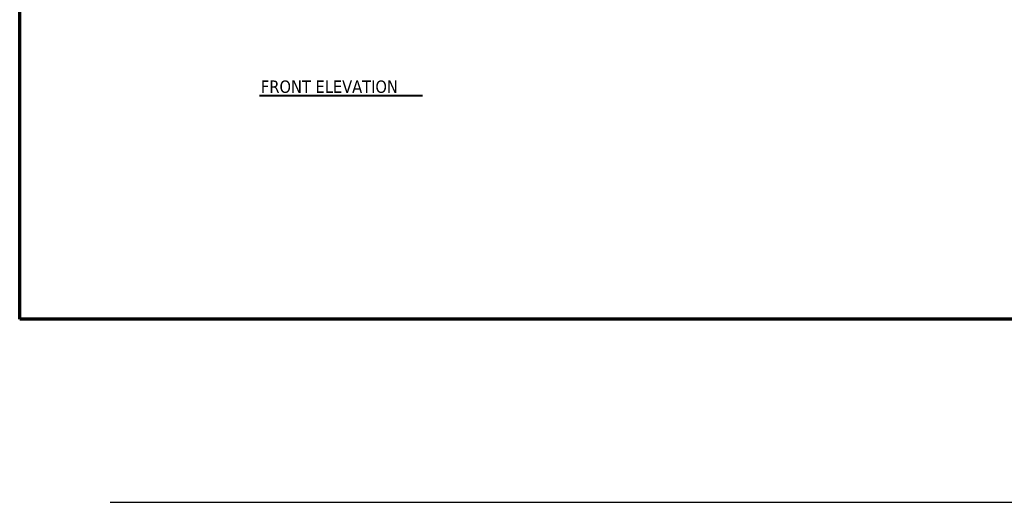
# Model space of a CAD drawing. Header units: inches. Extents: x 24 to 1128, y -69 to 748.
# Tile 1 of 256: x 24 to 502, y -69 to 165. Entities that reach past the tile are written whole.
import ezdxf

# ---------------------------------------------------------------- set-up
doc = ezdxf.new("R2010")
doc.units = ezdxf.units.IN
doc.header["$LTSCALE"] = 32
doc.header["$MEASUREMENT"] = 0
for name, color, linetype, lineweight in [('Border (ANSI)', 7, 'Continuous', 70), ('Sketch Geometry (ANSI)', 7, 'Continuous', 25), ('Symbol (ANSI)', 7, 'Continuous', 25)]:
    doc.layers.add(name, color=color, linetype=linetype, lineweight=lineweight)
doc.styles.add('Label Text (ANSI)', font='tahomabd.ttf')

# ---------------------------------------------------------------- blocks, each defined once
blk = doc.blocks.new('Borders SUPERIOR BORDER')
at = {"layer": 'Border (ANSI)'}
for p, q in [((0.75, 0.625), (0.75, 23.375)), ((35.25, 0.625), (0.75, 0.625))]:
    blk.add_line(p, q, dxfattribs=at)

msp = doc.modelspace()

# ---------------------------------------------------------------- linework, layer by layer
at = {"layer": 'Sketch Geometry (ANSI)'}
msp.add_line((67.96047, -68.78047), (1078.92302, -68.78047), dxfattribs=at)
at = {"layer": 'Symbol (ANSI)', "lineweight": 40}
msp.add_line((140.41621, 128.52659), (219.43837, 128.52659), dxfattribs=at)

# ---------------------------------------------------------------- block references
at = {"xscale": 32, "yscale": 32, "zscale": 32}
msp.add_blockref('Borders SUPERIOR BORDER', (0, 0), dxfattribs=at)

# ---------------------------------------------------------------- texts
at = {"layer": 'Symbol (ANSI)', "insert": (141.03225, 129.75343), "char_height": 6.0159999, "attachment_point": 7, "style": 'Label Text (ANSI)'}
msp.add_mtext('FRONT ELEVATION', dxfattribs=at)

doc.saveas('drawing.dxf')
